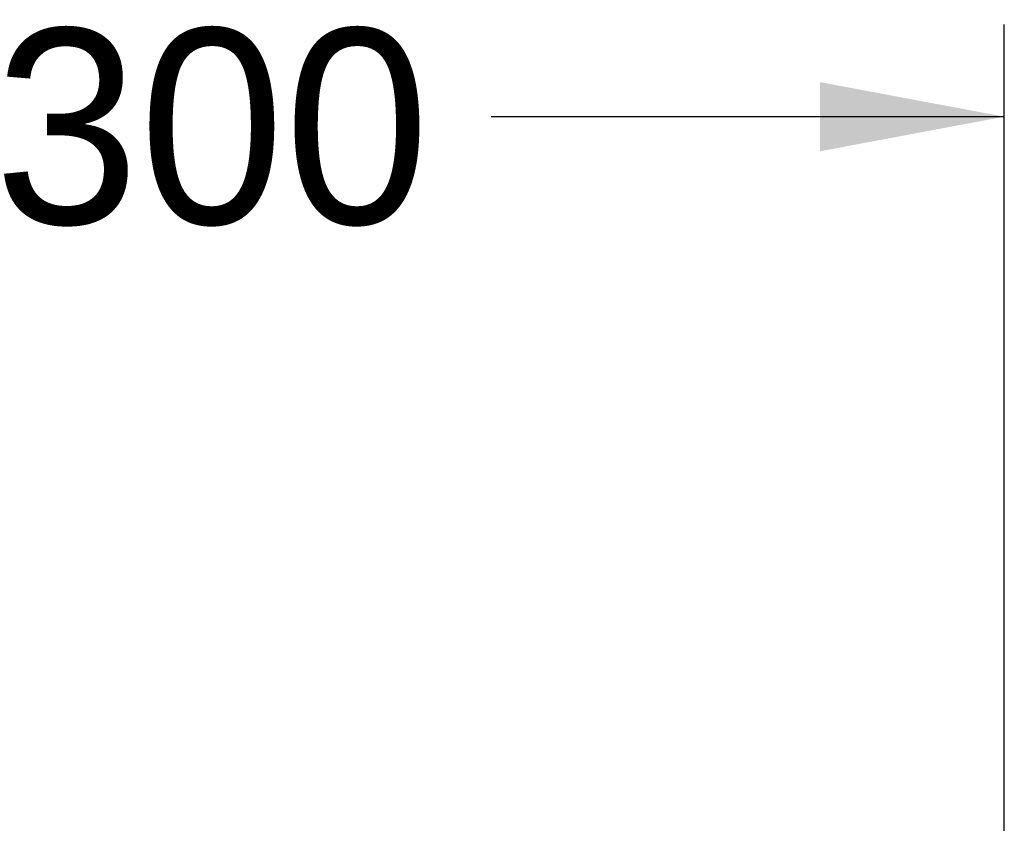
# Model space of a CAD drawing. Header units: millimetres. Extents: x 56 to 3092, y 90 to 4365.
# Tile 27 of 28: x 930 to 1090, y 3837 to 3969. Entities that reach past the tile are written whole.
import ezdxf

# ---------------------------------------------------------------- set-up
doc = ezdxf.new("R2010")
doc.units = ezdxf.units.MM
doc.header["$LTSCALE"] = 15
doc.layers.add('DISEGNO', color=7, linetype='Continuous')
doc.styles.add('SLDTEXTSTYLE0', font='ASTEP-SANS-REGULAR.TTF')
doc.dimstyles.new('SLDDIMSTYLE0', dxfattribs={"dimtxt": 41.740667, "dimasz": 30, "dimexe": 0, "dimexo": 0.0625, "dimgap": 10.435167, "dimtad": 0, "dimrnd": 1e-09, "dimzin": 12, "dimdsep": 46, "dimtxsty": 'SLDTEXTSTYLE0', "dimsah": 1, "dimcen": 0.09, "dimadec": 0, "dimazin": 3, "dimtfac": 1, "dimtofl": 0, "dimtmove": 0, "dimatfit": 3, "dimfxl": 0, "dimfrac": 2, "dimtolj": 1, "dimtzin": 12, "dimarcsym": 0})

# ---------------------------------------------------------------- blocks, each defined once
blk = doc.blocks.new('_D_6')
at = {"layer": 'DISEGNO'}
for p, q in [((789.9, 3836.96), (789.9, 3968.15)), ((1089.9, 3836.96), (1089.9, 3968.15)), ((789.9, 3953.15), (873.4, 3953.15)), ((1089.9, 3953.15), (1006.41, 3953.15))]:
    blk.add_line(p, q, dxfattribs=at)
for points in [[(789.9, 3953.15), (819.9, 3947.52), (819.9, 3958.77)], [(1089.9, 3953.15), (1059.9, 3958.77), (1059.9, 3947.52)]]:
    blk.add_solid(points, dxfattribs=at)
at = {"layer": 'DISEGNO', "char_height": 31.75, "attachment_point": 1, "style": 'SLDTEXTSTYLE0'}
for s, insert in [('%%c', (873.4, 3967.46)), ('300', (925.57, 3967.46))]:
    blk.add_mtext(s, dxfattribs=dict(at, insert=insert))

msp = doc.modelspace()

# ---------------------------------------------------------------- dimensions: what is measured, and where the dimension line sits
at = {"layer": 'DISEGNO'}
dim = msp.add_linear_dim(base=(1089.904, 3953.148), p1=(789.904, 3821.957), p2=(1089.904, 3821.957), text='%%c<>', dimstyle='SLDDIMSTYLE0', dxfattribs=at)
dim.commit()
dim.dimension.update_dxf_attribs({"geometry": '_D_6', "text_midpoint": (939.904, 3953.148), "dimtype": 160})

doc.saveas('drawing.dxf')
